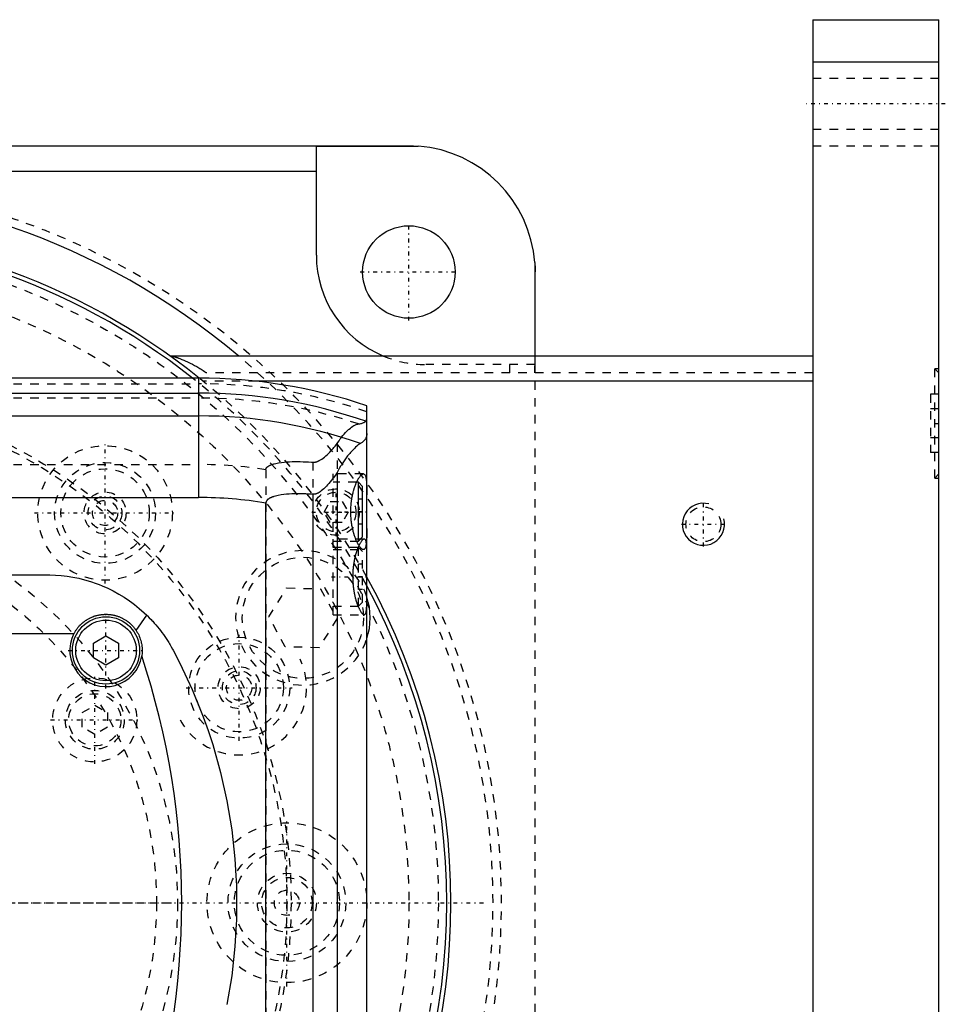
# Model space of a CAD drawing. Extents: x -502 to 139, y -105 to 105.
# Tile 13 of 13: x 29 to 139, y -12 to 105. Entities that reach past the tile are written whole.
import ezdxf

# ---------------------------------------------------------------- set-up
doc = ezdxf.new("R2010")
doc.units = 0
doc.linetypes.add('CENTER', pattern=[1.5, 0.45, -0.5, 0.05, -0.5])
doc.linetypes.add('DASHED', pattern=[2, 1, -1])
for name, color, linetype in [('AM_0', 7, 'CONTINUOUS'), ('AM_10', 7, 'CONTINUOUS'), ('AM_3', 7, 'DASHED'), ('AM_7', 7, 'CENTER')]:
    doc.layers.add(name, color=color, linetype=linetype)

msp = doc.modelspace()

# ---------------------------------------------------------------- linework, layer by layer
at = {"layer": 'AM_0', "color": 7, "linetype": 'CONTINUOUS'}
for p, q in [((123, 105), (138, 105)), ((123, 105), (123, -105)), ((138, -105), (138, 105)), ((123, 100), (138, 100)), ((-75, 90), (75, 90)), ((64, 89.96), (76.12, 89.96)), ((64, 77), (64, 89.96)), ((-64, 87), (64, 87)), ((89.96, 76.12), (89.96, 65)), ((90, 65), (90, 75)), ((123, 65), (46.64, 65)), ((50, 62.39), (-240, 62.39)), ((50, 62.39), (50, 48.19)), ((123, 62), (56.95, 62)), ((-240, 60.6), (50, 60.6)), ((70, -59.1), (70, 59.1)), ((-240, 57.89), (50, 57.89)), ((66.48, 51.17), (66.48, -51.17)), ((69, 50), (68.79, 50)), ((69.5, 49.5), (69, 50)), ((69, 43), (69, 50)), ((69.5, 43.5), (69.5, 49.5)), ((-240, 48.19), (50, 48.19)), ((63.58, 48.57), (63.58, -48.57)), ((58, -47.52), (58, 47.52)), ((69, 43), (69.5, 43.5)), ((68.79, 43), (69, 43)), ((-46, 39), (32, 39)), ((42.58, 32.38), (43.84, 34.2)), ((-49.19, 32), (35.19, 32)), ((37.5, 30.87), (39, 31.73)), ((39, 31.73), (40.5, 30.87)), ((37.5, 29.13), (37.5, 30.87)), ((40.5, 30.87), (40.5, 29.13)), ((39, 28.27), (37.5, 29.13)), ((40.5, 29.13), (39, 28.27))]:
    msp.add_line(p, q, dxfattribs=at)
for points in [[(75, 90, 0), (75.18, 90, 0), (75.56, 89.99, 0), (75.93, 89.97, 0), (76.12, 89.96, 0)], [(89.96, 76.12, 0), (89.97, 75.93, 0), (89.99, 75.56, 0), (90, 75.18, 0), (90, 75, 0)], [(70, 55.78, 0), (70, 55.74, 0), (69.99, 55.66, 0), (69.99, 55.58, 0), (69.98, 55.55, 0), (69.97, 55.51, 0), (69.95, 55.44, 0), (69.93, 55.37, 0), (69.9, 55.3, 0), (69.87, 55.23, 0), (69.84, 55.16, 0), (69.82, 55.13, 0), (69.79, 55.1, 0), (69.75, 55.03, 0), (69.7, 54.97, 0), (69.64, 54.91, 0), (69.58, 54.85, 0), (69.51, 54.79, 0), (69.48, 54.76, 0), (69.44, 54.73, 0), (69.37, 54.68, 0), (69.28, 54.63, 0), (69.24, 54.6, 0)], [(69.24, 54.6, 0), (69.18, 54.57, 0), (69.06, 54.49, 0), (68.94, 54.39, 0), (68.87, 54.34, 0), (68.8, 54.28, 0), (68.66, 54.16, 0), (68.52, 54.02, 0), (68.37, 53.87, 0), (68.21, 53.71, 0), (68.05, 53.53, 0), (67.97, 53.43, 0), (67.89, 53.34, 0), (67.72, 53.13, 0), (67.56, 52.91, 0), (67.39, 52.68, 0), (67.22, 52.44, 0), (67.05, 52.18, 0), (66.97, 52.04, 0), (66.88, 51.91, 0), (66.72, 51.62, 0), (66.55, 51.33, 0), (66.48, 51.17, 0)], [(66.48, 51.17, 0), (66.4, 51.06, 0), (66.26, 50.84, 0), (66.11, 50.63, 0), (66.03, 50.53, 0), (65.95, 50.43, 0), (65.8, 50.23, 0), (65.65, 50.04, 0), (65.49, 49.85, 0), (65.34, 49.68, 0), (65.19, 49.52, 0), (65.11, 49.44, 0), (65.03, 49.36, 0), (64.88, 49.22, 0), (64.74, 49.09, 0), (64.58, 48.96, 0), (64.49, 48.89, 0), (64.46, 48.88, 0), (64.43, 48.86, 0), (64.42, 48.85, 0), (64.41, 48.84, 0), (64.38, 48.82, 0), (64.35, 48.8, 0), (64.32, 48.78, 0), (64.29, 48.77, 0), (64.26, 48.75, 0), (64.25, 48.74, 0), (64.24, 48.73, 0), (64.21, 48.72, 0), (64.18, 48.7, 0), (64.16, 48.7, 0), (64.15, 48.69, 0), (64.12, 48.68, 0), (64.08, 48.66, 0), (64.07, 48.66, 0), (64.05, 48.65, 0), (64.02, 48.64, 0), (63.99, 48.63, 0), (63.96, 48.62, 0), (63.93, 48.61, 0), (63.9, 48.6, 0), (63.88, 48.59, 0), (63.86, 48.59, 0), (63.83, 48.58, 0), (63.8, 48.58, 0), (63.76, 48.57, 0), (63.73, 48.57, 0), (63.7, 48.57, 0), (63.68, 48.57, 0), (63.66, 48.57, 0), (63.63, 48.57, 0), (63.6, 48.57, 0), (63.58, 48.57, 0)], [(69.59, 42, 0), (69.58, 42, 0), (69.55, 42, 0), (69.52, 42.01, 0), (69.51, 42.02, 0), (69.49, 42.02, 0), (69.46, 42.04, 0), (69.43, 42.06, 0), (69.4, 42.08, 0), (69.37, 42.1, 0), (69.33, 42.13, 0), (69.32, 42.15, 0), (69.3, 42.17, 0), (69.26, 42.2, 0), (69.23, 42.25, 0), (69.19, 42.29, 0), (69.16, 42.34, 0), (69.12, 42.39, 0), (69.1, 42.42, 0), (69.08, 42.45, 0), (69.05, 42.51, 0), (69.01, 42.57, 0), (68.99, 42.6, 0), (68.97, 42.63, 0), (68.93, 42.7, 0), (68.9, 42.77, 0), (68.88, 42.81, 0), (68.86, 42.85, 0), (68.82, 42.92, 0), (68.78, 43, 0), (68.75, 43.09, 0), (68.71, 43.17, 0), (68.68, 43.26, 0), (68.66, 43.3, 0), (68.64, 43.34, 0), (68.61, 43.43, 0), (68.58, 43.53, 0), (68.54, 43.62, 0), (68.51, 43.73, 0), (68.48, 43.83, 0), (68.46, 43.88, 0), (68.45, 43.93, 0), (68.42, 44.04, 0), (68.39, 44.16, 0), (68.36, 44.27, 0), (68.33, 44.39, 0), (68.3, 44.51, 0), (68.29, 44.57, 0), (68.28, 44.63, 0), (68.25, 44.75, 0), (68.23, 44.87, 0), (68.21, 45, 0), (68.19, 45.13, 0), (68.17, 45.26, 0), (68.16, 45.32, 0), (68.15, 45.39, 0), (68.14, 45.52, 0), (68.13, 45.65, 0), (68.12, 45.78, 0), (68.11, 45.91, 0), (68.1, 46.04, 0), (68.1, 46.11, 0), (68.09, 46.17, 0), (68.09, 46.31, 0), (68.09, 46.44, 0), (68.09, 46.5, 0), (68.09, 46.56, 0), (68.09, 46.69, 0), (68.09, 46.83, 0), (68.1, 46.89, 0), (68.1, 46.96, 0), (68.11, 47.09, 0), (68.12, 47.22, 0), (68.13, 47.35, 0), (68.14, 47.48, 0), (68.15, 47.61, 0), (68.16, 47.68, 0), (68.17, 47.74, 0), (68.19, 47.87, 0), (68.21, 48, 0), (68.23, 48.13, 0), (68.25, 48.25, 0), (68.28, 48.37, 0), (68.29, 48.43, 0), (68.3, 48.49, 0), (68.33, 48.61, 0), (68.36, 48.73, 0), (68.39, 48.84, 0), (68.42, 48.96, 0), (68.45, 49.07, 0), (68.46, 49.12, 0), (68.48, 49.17, 0), (68.51, 49.27, 0), (68.54, 49.38, 0), (68.58, 49.47, 0), (68.61, 49.57, 0), (68.64, 49.66, 0), (68.66, 49.7, 0), (68.68, 49.74, 0), (68.71, 49.83, 0), (68.75, 49.91, 0), (68.78, 50, 0), (68.82, 50.08, 0), (68.86, 50.15, 0), (68.88, 50.19, 0), (68.9, 50.23, 0), (68.93, 50.3, 0), (68.97, 50.37, 0), (68.99, 50.4, 0), (69.01, 50.43, 0), (69.05, 50.49, 0), (69.08, 50.55, 0), (69.1, 50.58, 0), (69.12, 50.61, 0), (69.16, 50.66, 0), (69.19, 50.71, 0), (69.23, 50.75, 0), (69.26, 50.8, 0), (69.3, 50.83, 0), (69.32, 50.85, 0), (69.33, 50.87, 0), (69.37, 50.9, 0), (69.4, 50.92, 0), (69.43, 50.94, 0), (69.46, 50.96, 0), (69.49, 50.98, 0), (69.51, 50.98, 0), (69.52, 50.99, 0), (69.55, 51, 0), (69.58, 51, 0), (69.59, 51, 0)], [(69.59, 51, 0), (69.62, 51, 0), (69.67, 50.98, 0), (69.72, 50.95, 0), (69.74, 50.93, 0), (69.76, 50.9, 0), (69.8, 50.83, 0), (69.84, 50.75, 0), (69.87, 50.65, 0), (69.9, 50.53, 0), (69.92, 50.4, 0), (69.93, 50.32, 0), (69.94, 50.25, 0), (69.96, 50.08, 0), (69.97, 49.91, 0), (69.98, 49.73, 0), (69.99, 49.53, 0), (69.99, 49.33, 0), (69.99, 49.22, 0), (70, 49.1, 0), (70, 48.87, 0), (70, 48.62, 0), (70, 48.5, 0)], [(63.58, 48.57, 0), (63.41, 48.58, 0), (63.07, 48.6, 0), (62.74, 48.62, 0), (62.57, 48.62, 0), (62.4, 48.63, 0), (62.07, 48.63, 0), (61.74, 48.63, 0), (61.42, 48.63, 0), (61.1, 48.62, 0), (60.78, 48.6, 0), (60.62, 48.58, 0), (60.46, 48.57, 0), (60.14, 48.54, 0), (59.8, 48.49, 0), (59.46, 48.43, 0), (59.13, 48.35, 0), (58.95, 48.3, 0), (58.9, 48.28, 0), (58.85, 48.27, 0), (58.82, 48.26, 0), (58.8, 48.25, 0), (58.75, 48.23, 0), (58.69, 48.21, 0), (58.67, 48.2, 0), (58.64, 48.19, 0), (58.59, 48.16, 0), (58.54, 48.14, 0), (58.51, 48.13, 0), (58.49, 48.11, 0), (58.44, 48.09, 0), (58.39, 48.06, 0), (58.34, 48.03, 0), (58.3, 48, 0), (58.25, 47.97, 0), (58.23, 47.95, 0), (58.21, 47.93, 0), (58.19, 47.91, 0), (58.18, 47.9, 0), (58.17, 47.9, 0), (58.17, 47.89, 0), (58.17, 47.89, 0), (58.16, 47.88, 0), (58.15, 47.88, 0), (58.15, 47.87, 0), (58.14, 47.86, 0), (58.13, 47.86, 0), (58.13, 47.85, 0), (58.13, 47.85, 0), (58.12, 47.84, 0), (58.12, 47.83, 0), (58.11, 47.83, 0), (58.11, 47.82, 0), (58.1, 47.81, 0), (58.1, 47.81, 0), (58.09, 47.81, 0), (58.09, 47.8, 0), (58.08, 47.79, 0), (58.08, 47.78, 0), (58.07, 47.78, 0), (58.07, 47.77, 0), (58.07, 47.76, 0), (58.07, 47.76, 0), (58.06, 47.75, 0), (58.06, 47.74, 0), (58.05, 47.73, 0), (58.05, 47.73, 0), (58.04, 47.72, 0), (58.04, 47.71, 0), (58.04, 47.71, 0), (58.04, 47.7, 0), (58.03, 47.69, 0), (58.03, 47.69, 0), (58.03, 47.68, 0), (58.03, 47.67, 0), (58.02, 47.67, 0), (58.02, 47.66, 0), (58.02, 47.66, 0), (58.02, 47.65, 0), (58.02, 47.64, 0), (58.01, 47.63, 0), (58.01, 47.62, 0), (58.01, 47.61, 0), (58.01, 47.61, 0), (58.01, 47.6, 0), (58.01, 47.59, 0), (58, 47.58, 0), (58, 47.57, 0), (58, 47.57, 0), (58, 47.56, 0), (58, 47.55, 0), (58, 47.55, 0), (58, 47.54, 0), (58, 47.53, 0), (58, 47.52, 0)], [(70, 44.5, 0), (70, 44.38, 0), (70, 44.13, 0), (70, 43.9, 0), (69.99, 43.78, 0), (69.99, 43.67, 0), (69.99, 43.47, 0), (69.98, 43.27, 0), (69.97, 43.09, 0), (69.96, 42.92, 0), (69.94, 42.75, 0), (69.93, 42.68, 0), (69.92, 42.6, 0), (69.9, 42.47, 0), (69.87, 42.35, 0), (69.84, 42.25, 0), (69.8, 42.17, 0), (69.76, 42.1, 0), (69.74, 42.07, 0), (69.72, 42.05, 0), (69.67, 42.02, 0), (69.62, 42, 0), (69.59, 42, 0)], [(32, 39, 0), (32.33, 39, 0), (33, 38.97, 0), (33.69, 38.92, 0), (34.03, 38.88, 0), (34.38, 38.83, 0), (35.07, 38.72, 0), (35.77, 38.58, 0), (36.46, 38.4, 0), (37.16, 38.2, 0), (37.85, 37.96, 0), (38.19, 37.83, 0), (38.53, 37.7, 0), (39.21, 37.4, 0), (39.87, 37.07, 0), (40.52, 36.71, 0), (41.16, 36.32, 0), (41.78, 35.91, 0), (42.08, 35.69, 0), (42.38, 35.46, 0), (42.96, 34.99, 0), (43.55, 34.48, 0), (43.84, 34.2, 0)], [(35.19, 32, 0), (35.21, 32.04, 0), (35.25, 32.11, 0), (35.3, 32.18, 0), (35.32, 32.22, 0), (35.34, 32.25, 0), (35.38, 32.33, 0), (35.43, 32.4, 0), (35.48, 32.46, 0), (35.52, 32.53, 0), (35.57, 32.6, 0), (35.6, 32.63, 0), (35.62, 32.66, 0), (35.67, 32.73, 0), (35.73, 32.79, 0), (35.78, 32.85, 0), (35.83, 32.91, 0), (35.89, 32.97, 0), (35.92, 33, 0), (35.94, 33.03, 0), (36, 33.08, 0), (36.06, 33.14, 0), (36.09, 33.16, 0), (36.12, 33.19, 0), (36.18, 33.25, 0), (36.24, 33.3, 0), (36.27, 33.32, 0), (36.3, 33.35, 0), (36.37, 33.4, 0), (36.43, 33.45, 0), (36.5, 33.5, 0), (36.57, 33.55, 0), (36.64, 33.59, 0), (36.67, 33.62, 0), (36.71, 33.64, 0), (36.78, 33.68, 0), (36.85, 33.72, 0), (36.92, 33.77, 0), (37, 33.8, 0), (37.07, 33.84, 0), (37.11, 33.86, 0), (37.15, 33.88, 0), (37.22, 33.92, 0), (37.3, 33.95, 0), (37.38, 33.98, 0), (37.46, 34.01, 0), (37.53, 34.04, 0), (37.57, 34.06, 0), (37.61, 34.07, 0), (37.69, 34.1, 0), (37.77, 34.12, 0), (37.85, 34.14, 0), (37.93, 34.17, 0), (38.02, 34.19, 0), (38.06, 34.2, 0), (38.1, 34.2, 0), (38.18, 34.22, 0), (38.26, 34.24, 0), (38.34, 34.25, 0), (38.42, 34.26, 0), (38.51, 34.27, 0), (38.55, 34.28, 0), (38.59, 34.28, 0), (38.67, 34.29, 0), (38.75, 34.29, 0), (38.79, 34.29, 0), (38.83, 34.3, 0), (38.91, 34.3, 0), (38.99, 34.3, 0), (39.03, 34.3, 0), (39.07, 34.3, 0), (39.15, 34.3, 0), (39.23, 34.29, 0), (39.31, 34.29, 0), (39.39, 34.28, 0), (39.48, 34.27, 0), (39.52, 34.27, 0), (39.56, 34.26, 0), (39.64, 34.25, 0), (39.72, 34.24, 0), (39.8, 34.22, 0), (39.88, 34.21, 0), (39.97, 34.19, 0), (40.01, 34.18, 0), (40.05, 34.17, 0), (40.13, 34.15, 0), (40.21, 34.13, 0), (40.29, 34.1, 0), (40.37, 34.08, 0), (40.45, 34.05, 0), (40.49, 34.03, 0), (40.53, 34.02, 0), (40.61, 33.99, 0), (40.68, 33.96, 0), (40.76, 33.92, 0), (40.84, 33.89, 0), (40.91, 33.85, 0), (40.95, 33.83, 0), (40.99, 33.81, 0), (41.06, 33.77, 0), (41.13, 33.73, 0), (41.21, 33.69, 0), (41.28, 33.65, 0), (41.35, 33.6, 0), (41.38, 33.58, 0), (41.42, 33.56, 0), (41.48, 33.51, 0), (41.55, 33.46, 0), (41.58, 33.44, 0), (41.62, 33.41, 0), (41.68, 33.36, 0), (41.75, 33.31, 0), (41.78, 33.28, 0), (41.81, 33.26, 0), (41.87, 33.2, 0), (41.93, 33.15, 0), (41.99, 33.09, 0), (42.04, 33.04, 0), (42.1, 32.98, 0), (42.13, 32.95, 0), (42.15, 32.92, 0), (42.21, 32.86, 0), (42.26, 32.8, 0), (42.31, 32.74, 0), (42.36, 32.68, 0), (42.42, 32.61, 0), (42.44, 32.58, 0), (42.46, 32.55, 0), (42.51, 32.48, 0), (42.56, 32.41, 0), (42.58, 32.38, 0)], [(43.84, 34.2, 0), (43.95, 34.1, 0), (44.15, 33.89, 0), (44.35, 33.68, 0), (44.45, 33.58, 0), (44.55, 33.47, 0), (44.74, 33.26, 0), (44.93, 33.04, 0), (45.12, 32.82, 0), (45.3, 32.59, 0), (45.48, 32.36, 0), (45.57, 32.25, 0), (45.65, 32.13, 0), (45.82, 31.9, 0), (45.99, 31.66, 0), (46.15, 31.42, 0), (46.31, 31.17, 0), (46.47, 30.93, 0), (46.54, 30.8, 0), (46.62, 30.68, 0), (46.76, 30.43, 0), (46.91, 30.17, 0), (46.98, 30.04, 0)], [(42.58, 32.38, 0), (42.63, 32.3, 0), (42.72, 32.15, 0), (42.81, 32, 0), (42.85, 31.92, 0), (42.89, 31.84, 0), (42.96, 31.68, 0), (43.03, 31.51, 0), (43.08, 31.35, 0), (43.14, 31.18, 0), (43.18, 31.01, 0), (43.2, 30.92, 0), (43.22, 30.84, 0), (43.25, 30.66, 0), (43.27, 30.49, 0), (43.29, 30.31, 0), (43.3, 30.13, 0), (43.3, 29.96, 0), (43.3, 29.87, 0), (43.29, 29.78, 0), (43.28, 29.61, 0), (43.26, 29.43, 0), (43.25, 29.34, 0)], [(46.98, 30.04, 0), (47.78, 28.5, 0), (49.26, 25.34, 0), (50.56, 22.12, 0), (51.14, 20.48, 0), (51.68, 18.83, 0), (52.61, 15.49, 0), (53.37, 12.11, 0), (53.94, 8.69, 0), (54.32, 5.23, 0), (54.45, 3.2, 0), (54.48, 2.63, 0), (54.5, 2.05, 0), (54.51, 1.76, 0), (54.52, 1.47, 0), (54.53, 0.89, 0), (54.53, 0.31, 0), (54.53, 0.02, 0), (54.53, -0.27, 0), (54.53, -0.86, 0), (54.52, -1.44, 0), (54.51, -1.73, 0), (54.5, -2.02, 0), (54.48, -2.6, 0), (54.45, -3.18, 0), (54.32, -5.21, 0), (53.94, -8.67, 0), (53.37, -12.1, 0)]]:
    msp.add_polyline3d(points, dxfattribs=at)
for centre, radius in [((75, 75), 5.5), ((39, 30), 4), ((39, 30), 3.6)]:
    msp.add_circle(centre, radius, dxfattribs=at)
for centre, radius, start, end in [((75, 75), 15, 4.2866, 85.7134), ((0, 0), 85, 49.8808, 132.7792), ((0, 0), 80, 51.2468, 128.7532), ((0, 0), 79.5, 51.698, 128.302), ((77, 77), 13, 180, 247.3801), ((50, 0), 62.39, 71.3023, 90), ((50, 0), 60.6, 70.7279, 90), ((50, 0), 57.89, 70.5884, 90), ((50, 0), 48.19, 80.4445, 90), ((0, 0), 80, 331.045, 28.955), ((0, 0), 79.5, 331.7031, 28.2969), ((62.4, 33.88), 8, 341.8968, 18.1032), ((39, 30), 4.3, 152.2823, 351.2132), ((-45, 0), 93, 341.6079, 18.3921)]:
    msp.add_arc(centre, radius, start, end, dxfattribs=at)
at = {"layer": 'AM_10', "color": 7, "linetype": 'CONTINUOUS'}
msp.add_arc((110, 45), 2.5, 75, 15, dxfattribs=at)
at = {"layer": 'AM_3', "color": 6, "linetype": 'DASHED'}
for p, q in [((138, 98), (123, 98)), ((123, 92), (138, 92)), ((123, 90), (138, 90)), ((89.96, 65), (89.96, 64)), ((90, -65), (90, 65)), ((89.96, 64), (77, 64)), ((87, 63), (87, 64)), ((138, 63), (137.5, 63.5)), ((138, 63.5), (137.5, 63.5)), ((137.5, 50.5), (137.5, 63.5)), ((123, 63), (50.91, 63)), ((-240, 61.72), (50, 61.72)), ((56.95, 62), (50.56, 62)), ((-240, 60.02), (50, 60.02)), ((138, 60.46), (137, 60.46)), ((137, 60.46), (137, 53.54)), ((138, 58.73), (137, 58.73)), ((138, 55.27), (137, 55.27)), ((66.48, 54.6), (66.48, -54.6)), ((138, 53.54), (137, 53.54)), ((-240, 52.11), (50, 52.11)), ((63.58, 52.38), (63.58, -52.38)), ((58, 51.49), (58, -51.49)), ((69.59, 51), (66, 51)), ((66, 34.25), (66, 51)), ((137.5, 50.5), (138, 51)), ((137.5, 50.5), (138, 50.5)), ((68.79, 50), (66, 50)), ((64.91, 46.46), (65.63, 47.71)), ((65.63, 47.71), (67.07, 47.71)), ((67.07, 47.71), (67.79, 46.46)), ((69.5, 48), (69, 48)), ((65.63, 45.21), (64.91, 46.46)), ((67.79, 46.46), (67.07, 45.21)), ((69.5, 46.5), (69, 46.5)), ((67.07, 45.21), (65.63, 45.21)), ((69.5, 45), (69, 45)), ((69.69, 43.25), (66, 43.25)), ((66, 43), (68.79, 43)), ((69, 42.25), (66, 42.25)), ((69.5, 41.75), (69, 42.25)), ((69, 35.25), (69, 42.25)), ((66, 42), (69.59, 42)), ((69.5, 35.75), (69.5, 41.75)), ((69.5, 40.25), (69, 40.25)), ((69.5, 38.75), (69, 38.75)), ((58.36, 33.98), (60.47, 37.43)), ((60.47, 37.43), (64.51, 37.32)), ((64.51, 37.32), (66.44, 33.77)), ((69.5, 37.25), (69, 37.25)), ((66, 35.25), (69, 35.25)), ((69, 35.25), (69.5, 35.75)), ((60.28, 30.43), (58.36, 33.98)), ((66, 34.25), (69.69, 34.25)), ((66.44, 33.77), (64.32, 30.33)), ((64.32, 30.33), (60.28, 30.43)), ((36.17, 22.62), (37.67, 23.48)), ((37.67, 23.48), (39.17, 22.62)), ((36.17, 20.88), (36.17, 22.62)), ((39.17, 22.62), (39.17, 20.88)), ((37.67, 20.02), (36.17, 20.88)), ((39.17, 20.88), (37.67, 20.02))]:
    msp.add_line(p, q, dxfattribs=at)
for points in [[(46.81, 65, 0), (46.82, 65, 0), (46.83, 65, 0), (46.85, 65, 0), (46.86, 65, 0), (46.87, 64.99, 0), (46.89, 64.99, 0), (46.91, 64.99, 0), (46.94, 64.98, 0), (46.96, 64.98, 0), (46.99, 64.97, 0), (47, 64.97, 0), (47.01, 64.97, 0), (47.04, 64.96, 0), (47.07, 64.95, 0), (47.1, 64.94, 0), (47.13, 64.93, 0), (47.16, 64.93, 0), (47.17, 64.92, 0), (47.19, 64.92, 0), (47.22, 64.91, 0), (47.25, 64.9, 0), (47.27, 64.89, 0), (47.28, 64.89, 0), (47.31, 64.88, 0), (47.35, 64.86, 0), (47.36, 64.86, 0), (47.38, 64.85, 0), (47.42, 64.84, 0), (47.45, 64.83, 0), (47.49, 64.82, 0), (47.52, 64.8, 0), (47.56, 64.79, 0), (47.57, 64.78, 0), (47.59, 64.78, 0), (47.63, 64.76, 0), (47.66, 64.75, 0), (47.79, 64.7, 0), (48.02, 64.61, 0), (48.25, 64.52, 0), (48.5, 64.41, 0), (48.62, 64.35, 0), (48.75, 64.29, 0), (49.01, 64.17, 0), (49.27, 64.04, 0), (49.53, 63.9, 0), (49.79, 63.76, 0), (50.05, 63.6, 0), (50.17, 63.52, 0), (50.3, 63.44, 0), (50.55, 63.27, 0), (50.69, 63.17, 0), (50.73, 63.14, 0), (50.77, 63.11, 0), (50.79, 63.09, 0), (50.81, 63.08, 0), (50.85, 63.05, 0), (50.89, 63.02, 0), (50.91, 63, 0)], [(89.96, 63, 0), (89.96, 63.04, 0), (89.96, 63.12, 0), (89.96, 63.2, 0), (89.96, 63.24, 0), (89.96, 63.28, 0), (89.96, 63.36, 0), (89.97, 63.44, 0), (89.97, 63.52, 0), (89.97, 63.6, 0), (89.98, 63.67, 0), (89.98, 63.71, 0), (89.98, 63.75, 0), (89.98, 63.83, 0), (89.99, 63.9, 0), (89.99, 63.97, 0), (89.99, 64.04, 0), (90, 64.11, 0), (90, 64.14, 0), (90, 64.17, 0), (90, 64.23, 0), (90, 64.29, 0), (90, 64.32, 0)], [(69.01, 56.93, 0), (69.06, 56.94, 0), (69.17, 56.96, 0), (69.27, 56.98, 0), (69.32, 56.99, 0), (69.36, 57, 0), (69.45, 57.03, 0), (69.53, 57.06, 0), (69.6, 57.09, 0), (69.67, 57.12, 0), (69.73, 57.15, 0), (69.76, 57.17, 0), (69.79, 57.19, 0), (69.83, 57.23, 0), (69.88, 57.27, 0), (69.91, 57.31, 0), (69.94, 57.36, 0), (69.96, 57.4, 0), (69.97, 57.43, 0), (69.98, 57.45, 0), (69.99, 57.5, 0), (70, 57.55, 0), (70, 57.58, 0)], [(66.48, 54.6, 0), (66.55, 54.72, 0), (66.7, 54.94, 0), (66.85, 55.16, 0), (66.92, 55.26, 0), (67, 55.36, 0), (67.15, 55.55, 0), (67.3, 55.73, 0), (67.46, 55.9, 0), (67.61, 56.06, 0), (67.76, 56.2, 0), (67.83, 56.27, 0), (67.91, 56.33, 0), (68.05, 56.45, 0), (68.19, 56.55, 0), (68.33, 56.65, 0), (68.46, 56.73, 0), (68.59, 56.8, 0), (68.66, 56.82, 0), (68.72, 56.85, 0), (68.84, 56.89, 0), (68.95, 56.92, 0), (69.01, 56.93, 0)], [(63.58, 52.38, 0), (63.6, 52.38, 0), (63.63, 52.38, 0), (63.66, 52.38, 0), (63.67, 52.38, 0), (63.69, 52.38, 0), (63.72, 52.38, 0), (63.75, 52.38, 0), (63.77, 52.38, 0), (63.8, 52.38, 0), (63.83, 52.39, 0), (63.85, 52.39, 0), (63.86, 52.39, 0), (63.89, 52.4, 0), (63.92, 52.41, 0), (63.95, 52.41, 0), (63.98, 52.42, 0), (64.01, 52.43, 0), (64.02, 52.43, 0), (64.04, 52.44, 0), (64.06, 52.45, 0), (64.09, 52.46, 0), (64.11, 52.46, 0), (64.12, 52.47, 0), (64.15, 52.48, 0), (64.17, 52.49, 0), (64.19, 52.5, 0), (64.2, 52.5, 0), (64.23, 52.51, 0), (64.26, 52.53, 0), (64.28, 52.54, 0), (64.31, 52.55, 0), (64.34, 52.57, 0), (64.35, 52.57, 0), (64.36, 52.58, 0), (64.39, 52.6, 0), (64.41, 52.61, 0), (64.5, 52.66, 0), (64.65, 52.76, 0), (64.81, 52.88, 0), (64.96, 53, 0), (65.04, 53.06, 0), (65.12, 53.13, 0), (65.27, 53.27, 0), (65.43, 53.43, 0), (65.6, 53.59, 0), (65.76, 53.76, 0), (65.92, 53.94, 0), (66, 54.03, 0), (66.08, 54.12, 0), (66.24, 54.31, 0), (66.4, 54.5, 0), (66.48, 54.6, 0)], [(58, 51.49, 0), (58, 51.5, 0), (58, 51.51, 0), (58, 51.52, 0), (58, 51.52, 0), (58, 51.53, 0), (58, 51.53, 0), (58, 51.54, 0), (58.01, 51.55, 0), (58.01, 51.56, 0), (58.01, 51.57, 0), (58.01, 51.57, 0), (58.01, 51.58, 0), (58.01, 51.59, 0), (58.02, 51.6, 0), (58.02, 51.6, 0), (58.02, 51.61, 0), (58.02, 51.62, 0), (58.03, 51.63, 0), (58.03, 51.63, 0), (58.03, 51.64, 0), (58.04, 51.65, 0), (58.04, 51.65, 0), (58.04, 51.66, 0), (58.04, 51.67, 0), (58.05, 51.67, 0), (58.05, 51.68, 0), (58.05, 51.68, 0), (58.06, 51.69, 0), (58.06, 51.7, 0), (58.07, 51.7, 0), (58.07, 51.71, 0), (58.08, 51.72, 0), (58.08, 51.72, 0), (58.08, 51.73, 0), (58.09, 51.73, 0), (58.09, 51.74, 0), (58.1, 51.75, 0), (58.1, 51.76, 0), (58.11, 51.76, 0), (58.11, 51.77, 0), (58.12, 51.77, 0), (58.12, 51.78, 0), (58.13, 51.78, 0), (58.14, 51.79, 0), (58.14, 51.8, 0), (58.15, 51.8, 0), (58.15, 51.81, 0), (58.16, 51.81, 0), (58.16, 51.82, 0), (58.17, 51.82, 0), (58.19, 51.84, 0), (58.24, 51.87, 0), (58.26, 51.89, 0), (58.28, 51.91, 0), (58.33, 51.93, 0), (58.37, 51.96, 0), (58.42, 51.99, 0), (58.48, 52.01, 0), (58.53, 52.04, 0), (58.55, 52.05, 0), (58.58, 52.06, 0), (58.63, 52.08, 0), (58.68, 52.1, 0), (58.71, 52.1, 0), (58.73, 52.11, 0), (58.78, 52.13, 0), (58.83, 52.15, 0), (58.86, 52.15, 0), (58.88, 52.16, 0), (58.93, 52.17, 0), (58.99, 52.19, 0), (59.17, 52.23, 0), (59.51, 52.3, 0), (59.84, 52.35, 0), (60.18, 52.39, 0), (60.49, 52.41, 0), (60.65, 52.42, 0), (60.81, 52.43, 0), (61.12, 52.45, 0), (61.44, 52.45, 0), (61.77, 52.45, 0), (62.09, 52.45, 0), (62.42, 52.44, 0), (62.58, 52.44, 0), (62.75, 52.43, 0), (63.08, 52.41, 0), (63.41, 52.39, 0), (63.58, 52.38, 0)], [(68.96, 42.25, 0), (68.95, 42.21, 0), (68.91, 42.13, 0), (68.88, 42.04, 0), (68.86, 42, 0)], [(69.06, 42.48, 0), (69.05, 42.44, 0), (69.01, 42.37, 0), (68.98, 42.29, 0), (68.96, 42.25, 0)], [(69.69, 43.25, 0), (69.67, 43.25, 0), (69.65, 43.24, 0), (69.62, 43.24, 0), (69.6, 43.23, 0), (69.59, 43.22, 0), (69.56, 43.2, 0), (69.53, 43.18, 0), (69.49, 43.15, 0), (69.46, 43.12, 0), (69.42, 43.08, 0), (69.41, 43.06, 0), (69.39, 43.03, 0), (69.35, 42.98, 0), (69.31, 42.93, 0), (69.28, 42.87, 0), (69.24, 42.81, 0), (69.2, 42.75, 0), (69.18, 42.71, 0), (69.16, 42.67, 0), (69.12, 42.6, 0), (69.08, 42.52, 0), (69.06, 42.48, 0)], [(70, 41.54, 0), (70, 41.63, 0), (70, 41.79, 0), (70, 41.95, 0), (69.99, 42.03, 0), (69.99, 42.1, 0), (69.99, 42.25, 0), (69.98, 42.39, 0), (69.97, 42.51, 0), (69.96, 42.64, 0), (69.95, 42.75, 0), (69.94, 42.8, 0), (69.93, 42.85, 0), (69.91, 42.94, 0), (69.89, 43.02, 0), (69.87, 43.08, 0), (69.84, 43.14, 0), (69.81, 43.18, 0), (69.79, 43.2, 0), (69.78, 43.22, 0), (69.74, 43.24, 0), (69.7, 43.25, 0), (69.69, 43.25, 0)], [(68.86, 42, 0), (68.86, 41.98, 0), (68.84, 41.93, 0), (68.82, 41.88, 0), (68.81, 41.86, 0), (68.81, 41.83, 0), (68.79, 41.78, 0), (68.77, 41.73, 0), (68.76, 41.68, 0), (68.74, 41.63, 0), (68.72, 41.58, 0), (68.71, 41.55, 0), (68.71, 41.52, 0), (68.69, 41.47, 0), (68.67, 41.41, 0), (68.66, 41.35, 0), (68.64, 41.29, 0), (68.63, 41.24, 0), (68.62, 41.21, 0), (68.61, 41.18, 0), (68.6, 41.12, 0), (68.58, 41.05, 0), (68.57, 41.02, 0), (68.57, 40.99, 0), (68.55, 40.93, 0), (68.54, 40.87, 0), (68.53, 40.84, 0), (68.53, 40.8, 0), (68.51, 40.74, 0), (68.5, 40.67, 0), (68.49, 40.61, 0), (68.48, 40.54, 0), (68.46, 40.48, 0), (68.46, 40.44, 0), (68.45, 40.41, 0), (68.44, 40.34, 0), (68.43, 40.27, 0), (68.42, 40.2, 0), (68.41, 40.14, 0), (68.4, 40.07, 0), (68.4, 40.03, 0), (68.39, 40, 0), (68.38, 39.93, 0), (68.38, 39.86, 0), (68.37, 39.79, 0), (68.36, 39.72, 0), (68.36, 39.65, 0), (68.35, 39.61, 0), (68.35, 39.58, 0), (68.34, 39.51, 0), (68.34, 39.43, 0), (68.33, 39.36, 0), (68.33, 39.29, 0), (68.33, 39.22, 0), (68.33, 39.19, 0), (68.32, 39.15, 0), (68.32, 39.08, 0), (68.32, 39.01, 0), (68.32, 38.94, 0), (68.32, 38.87, 0), (68.32, 38.8, 0), (68.32, 38.77, 0), (68.32, 38.73, 0), (68.32, 38.66, 0), (68.32, 38.59, 0), (68.32, 38.56, 0), (68.32, 38.52, 0), (68.32, 38.45, 0), (68.32, 38.38, 0), (68.32, 38.35, 0), (68.33, 38.31, 0), (68.33, 38.24, 0), (68.33, 38.17, 0), (68.34, 38.1, 0), (68.34, 38.03, 0), (68.35, 37.96, 0), (68.35, 37.92, 0), (68.35, 37.89, 0), (68.36, 37.82, 0), (68.37, 37.75, 0), (68.37, 37.68, 0), (68.38, 37.61, 0), (68.39, 37.54, 0), (68.39, 37.5, 0), (68.4, 37.47, 0), (68.41, 37.4, 0), (68.42, 37.33, 0), (68.43, 37.26, 0), (68.44, 37.19, 0), (68.45, 37.12, 0), (68.45, 37.09, 0), (68.46, 37.06, 0), (68.47, 36.99, 0), (68.48, 36.92, 0), (68.49, 36.86, 0), (68.51, 36.79, 0), (68.52, 36.73, 0), (68.53, 36.7, 0), (68.53, 36.66, 0), (68.55, 36.6, 0), (68.56, 36.54, 0), (68.57, 36.48, 0), (68.59, 36.41, 0), (68.6, 36.35, 0), (68.61, 36.32, 0), (68.62, 36.29, 0), (68.63, 36.23, 0), (68.65, 36.18, 0), (68.66, 36.15, 0), (68.67, 36.12, 0), (68.68, 36.06, 0), (68.7, 36.01, 0), (68.71, 35.98, 0), (68.71, 35.95, 0), (68.73, 35.9, 0), (68.75, 35.84, 0), (68.76, 35.79, 0), (68.78, 35.74, 0), (68.8, 35.69, 0), (68.81, 35.67, 0), (68.81, 35.64, 0), (68.83, 35.59, 0), (68.85, 35.54, 0), (68.86, 35.5, 0), (68.88, 35.45, 0), (68.9, 35.41, 0), (68.91, 35.38, 0), (68.92, 35.36, 0), (68.94, 35.32, 0), (68.95, 35.27, 0), (68.96, 35.25, 0)], [(68.96, 35.25, 0), (68.98, 35.2, 0), (69.03, 35.1, 0), (69.07, 35, 0), (69.09, 34.95, 0), (69.12, 34.91, 0), (69.16, 34.82, 0), (69.21, 34.74, 0), (69.25, 34.67, 0), (69.29, 34.6, 0), (69.34, 34.53, 0), (69.36, 34.51, 0), (69.38, 34.48, 0), (69.42, 34.43, 0), (69.46, 34.38, 0), (69.5, 34.34, 0), (69.54, 34.31, 0), (69.57, 34.29, 0), (69.59, 34.28, 0), (69.61, 34.27, 0), (69.64, 34.26, 0), (69.67, 34.25, 0), (69.69, 34.25, 0)], [(69.69, 34.25, 0), (69.7, 34.25, 0), (69.74, 34.26, 0), (69.78, 34.28, 0), (69.79, 34.3, 0), (69.81, 34.32, 0), (69.84, 34.36, 0), (69.87, 34.42, 0), (69.89, 34.48, 0), (69.91, 34.56, 0), (69.93, 34.65, 0), (69.94, 34.7, 0), (69.95, 34.75, 0), (69.96, 34.86, 0), (69.97, 34.99, 0), (69.98, 35.11, 0), (69.99, 35.25, 0), (69.99, 35.4, 0), (69.99, 35.47, 0), (70, 35.55, 0), (70, 35.71, 0), (70, 35.87, 0), (70, 35.96, 0)]]:
    msp.add_polyline3d(points, dxfattribs=at)
for centre, radius in [((0, 0), 78.5), ((0, 0), 75), ((0, 0), 61), ((0, 0), 60.5), ((38.89, 46.35), 8), ((38.89, 46.35), 6), ((38.89, 46.35), 5.25), ((66.35, 46.46), 2.75), ((38.89, 46.35), 2.5), ((38.89, 46.35), 2), ((66.35, 46.46), 2.35), ((0, 0), 47.5), ((38.89, 46.35), 1.5), ((110, 45), 2.07), ((0, 0), 45), ((0, 0), 45), ((62.4, 33.88), 7.2), ((54.83, 25.57), 6), ((54.83, 25.57), 5.25), ((54.83, 25.57), 2.5), ((54.83, 25.57), 2), ((54.83, 25.57), 1.5), ((37.67, 21.75), 5), ((37.67, 21.75), 3.5), ((37.67, 21.75), 3.1), ((60.5, 0), 9.5), ((60.5, 0), 7), ((60.5, 0), 6.25), ((60.5, 0), 3.5), ((60.5, 0), 3), ((60.5, 0), 1.5)]:
    msp.add_circle(centre, radius, dxfattribs=at)
for centre, radius, start, end in [((0, 0), 86, 278.6943, 81.3057), ((0, 0), 85, 310.1192, 49.8808), ((77, 77), 13, 247.3801, 270), ((0, 0), 79.5, 28.2969, 51.698), ((0, 0), 80, 28.955, 51.2468), ((50, 0), 61.72, 71.0936, 90), ((50, 0), 60.02, 71.5368, 90), ((50, 0), 52.11, 81.1689, 90), ((62.4, 33.88), 8, 18.1032, 341.8968), ((54.83, 25.57), 8, 208.5, 25)]:
    msp.add_arc(centre, radius, start, end, dxfattribs=at)
at = {"layer": 'AM_7', "color": 4, "linetype": 'CENTER'}
for p, q in [((138.75, 95), (122.25, 95)), ((75, 69.22), (75, 80.78)), ((69.22, 75), (80.78, 75)), ((137.47, 57), (138.03, 57)), ((38.89, 37.95), (38.89, 54.75)), ((66.35, 43.57), (66.35, 49.35)), ((110, 42.37), (110, 47.63)), ((30.49, 46.35), (47.29, 46.35)), ((63.46, 46.46), (69.24, 46.46)), ((65.8, 46.5), (70.2, 46.5)), ((107.38, 45), (112.62, 45)), ((65.8, 38.75), (70.2, 38.75)), ((39, 25.48), (39, 34.52)), ((54.83, 19.27), (54.83, 31.87)), ((34.49, 30), (43.52, 30)), ((37.67, 16.5), (37.67, 27)), ((48.53, 25.57), (61.13, 25.57)), ((32.42, 21.75), (42.92, 21.75)), ((60.5, -9.97), (60.5, 9.97)), ((-84, 0), (84, 0)), ((-47.25, 0), (47.25, 0))]:
    msp.add_line(p, q, dxfattribs=at)

doc.saveas('drawing.dxf')
